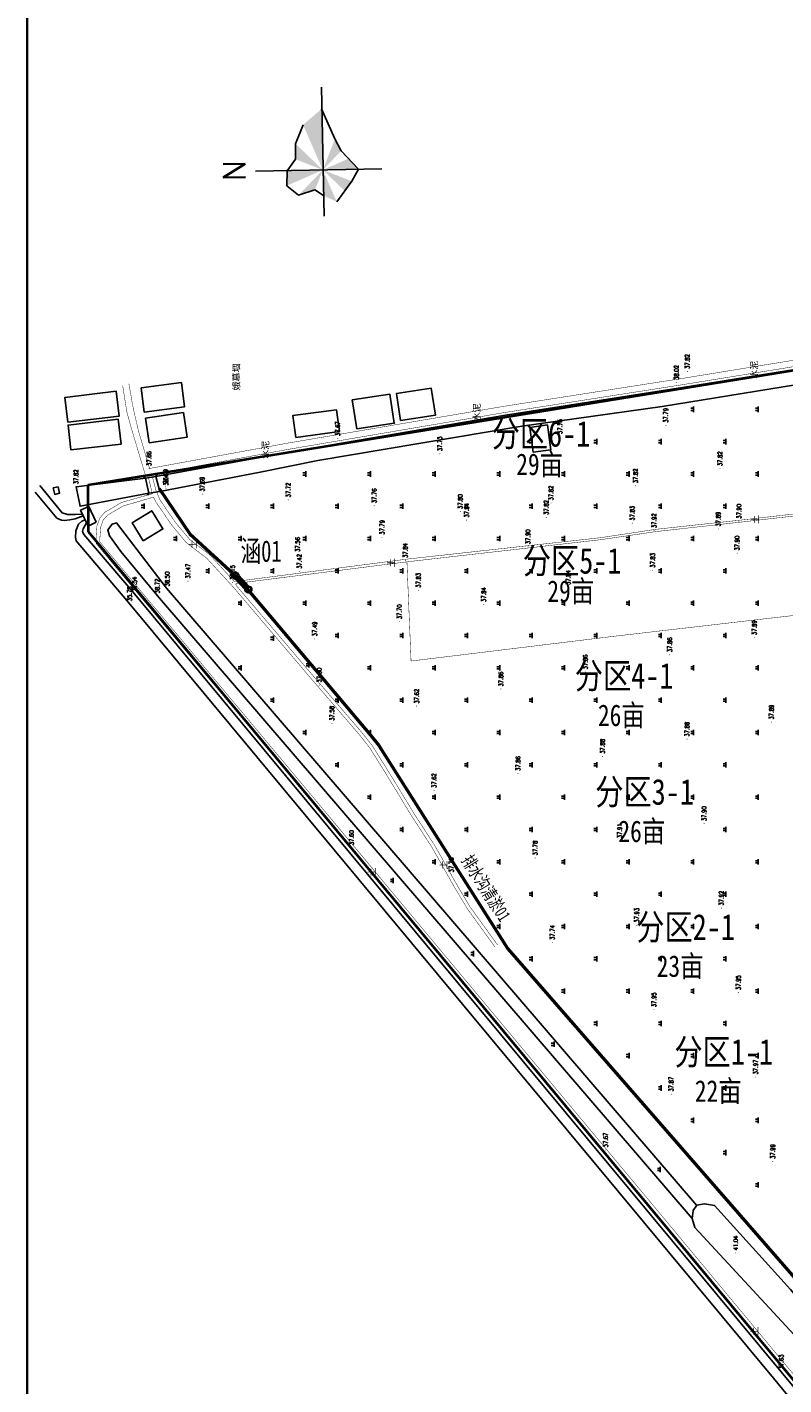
# Model space of a CAD drawing. Extents: x 464172 to 473094, y 3847158 to 3855433.
# Tile 37 of 98: x 465844 to 466196, y 3851864 to 3852494. Entities that reach past the tile are written whole.
import ezdxf
from ezdxf.enums import TextEntityAlignment as Align

# ---------------------------------------------------------------- set-up
doc = ezdxf.new("R2010")
doc.units = 0
doc.linetypes.add('X3', pattern=[5, 4, -1])
doc.layers.get('0').update_dxf_attribs({"linetype": 'CONTINUOUS'})
doc.layers.add('2000图框', color=7, linetype='CONTINUOUS', lineweight=30)
doc.layers.add('ASSIST', color=7, linetype='CONTINUOUS', plot=False)
for name, color, linetype in [('DLSS', 4, 'CONTINUOUS'), ('DMTZ', 3, 'CONTINUOUS'), ('GCD', 9, 'CONTINUOUS'), ('JMD', 6, 'CONTINUOUS'), ('SXSS', 5, 'CONTINUOUS'), ('ZBTZ', 8, 'CONTINUOUS'), ('排水沟', 5, 'CONTINUOUS')]:
    doc.layers.add(name, color=color, linetype=linetype)
doc.styles.add('HZ', font='rs.shx', dxfattribs={"width": 0.8, "bigfont": 'hztxt.shx'})
doc.styles.get("Standard").update_dxf_attribs({"font": 'rs.shx', "bigfont": 'hztxt.shx'})
doc.styles.add('黑体', font='simhei.ttf')
doc.linetypes.add('10411', pattern='A,2,[150,AAA.SHX,S=1,R=0,X=0,Y=1],2,[151,AAA.SHX,S=1,R=0,X=0,Y=3],1e-11', length=4)
doc.linetypes.add('10421', pattern='A,2,[150,AAA.SHX,S=0.5,R=0,X=0,Y=0.5],1e-11', length=2)
doc.linetypes.add('712B', pattern='A,4,-1,4,-1,4,-1,[167,AAA.SHX,S=0.5,R=0,X=0,Y=0],8,[168,AAA.SHX,S=0.5,R=0,X=0,Y=0],-1', length=24)

# ---------------------------------------------------------------- blocks, each defined once
blk = doc.blocks.new('GC200')
at = {"linetype": 'Continuous', "const_width": 0.2, "flags": 128}
blk.add_lwpolyline([(-0.1, 0, 1), (0.1, 0, 1)], format="xyb", close=True, dxfattribs=at)
blk = doc.blocks.new('gc119')
for p, q in [((-1.25, 0), (1.25, 0)), ((-0.5, 1.3), (-0.5, 0)), ((0.5, 1.3), (0.5, 0))]:
    blk.add_line(p, q)
blk = doc.blocks.new('郭庄示范方')
at = {"layer": 'ASSIST', "color": 8, "linetype": 'Continuous', "elevation": -37.5, "flags": 128}
blk.add_lwpolyline([(95.6, -249.83), (94.16, -242.84), (98.92, -242.07), (100.76, -248.97)], close=True, dxfattribs=at)
at = {"layer": 'DLSS', "color": 8, "linetype": 'Continuous'}
for p, q in [((94.16, -242.84, -37.5), (93.32, -242.29, -37.5)), ((98.92, -242.07, -37.5), (99.42, -241.21, -37.5)), ((95.6, -249.83, -37.5), (95.05, -250.66, -37.5)), ((100.76, -248.97, -37.5), (101.62, -249.47, -37.5))]:
    blk.add_line(p, q, dxfattribs=at)
at = {"layer": 'DLSS', "color": 8, "linetype": 'Continuous', "const_width": 0.2, "flags": 128}
for points, elevation in [([(420.33, -183.94), (342.68, -196.63), (260.53, -209.47), (159.9, -226.61), (95.99, -238.35), (90.94, -221.3), (89.04, -213.25), (88.03, -208.44), (86.41, -199.05)], 0.52), ([(135.35, -290.86), (123.93, -278.44), (114.48, -271.21), (107.99, -263.38), (100.91, -253.1), (98.99, -248.66), (96.98, -241.11)], -37.5), ([(97.76, -251.63), (83.73, -255.76), (76.43, -260.04), (74.45, -262.33), (73.33, -265.43), (72.92, -270.93), (72.96, -272.54), (166.89, -384.99), (340.45, -593.35), (602.55, -909.22)], -37.5), ([(440.42, -252.02), (438.64, -254.1), (436.48, -255.16), (431.74, -255.91), (406.69, -258.13), (370.36, -262.3), (331.04, -266.57), (305.11, -270.49), (215.89, -280.36), (135.35, -290.86)], 0.54), ([(257.45, -459.48), (244.68, -441.79), (239.17, -432.61), (228.44, -413.54), (218.72, -398.56), (206.45, -378.36), (199.35, -367.05), (194.42, -360.8), (171.26, -333.87), (136.07, -292.5), (136.07, -292.5)], -37.5)]:
    blk.add_lwpolyline(points, dxfattribs=dict(at, elevation=elevation))
at = {"layer": 'DLSS', "color": 8, "linetype": 'X3', "const_width": 0.2, "flags": 128}
for points, elevation in [([(420.48, -186.91), (343.13, -199.48), (261, -212.33), (160.41, -229.46), (96.98, -241.11)], 0.52), ([(95.18, -241.45), (94.13, -241.65), (87.75, -220.46), (85.41, -212.02), (83.51, -199.89)], 0.52), ([(97.29, -250.05), (95.18, -241.45)], -37.5), ([(97.21, -250.08), (82.99, -254.12), (75.26, -258.64), (72.87, -261.4), (71.56, -265.05), (71.12, -270.89), (71.18, -273.21), (165.51, -386.15), (339.07, -594.5), (601.16, -910.37)], -37.5), ([(256.2, -460.38), (243.39, -442.64), (237.84, -433.39), (227.12, -414.34), (217.41, -399.38), (205.14, -379.17), (198.09, -367.94), (193.23, -361.78), (170.09, -334.87), (134.78, -293.36), (122.5, -280), (113.01, -272.74), (106.3, -264.65), (99.06, -254.12), (97.76, -251.63)], -37.5), ([(441.06, -257.1), (440.27, -256.46), (439.07, -256.33), (436.86, -256.71), (431.45, -257.21), (406.77, -259.06), (370.46, -263.23), (331.15, -267.61), (305.23, -271.41), (215.98, -281.61), (136.13, -291.71), (136.07, -292.02), (136.07, -292.5)], 0.54)]:
    blk.add_lwpolyline(points, dxfattribs=dict(at, elevation=elevation))
at = {"layer": 'DLSS', "color": 8, "linetype": 'Continuous', "elevation": -37.5}
for points in [[(95.6, -249.83), (94.16, -242.84)], [(98.92, -242.07), (100.76, -248.97)]]:
    blk.add_lwpolyline(points, dxfattribs=at)
at = {"layer": 'DMTZ', "color": 8, "linetype": '10411', "flags": 128}
for points, elevation in [([(419.44, -188.56), (343.34, -200.77), (261.21, -213.61), (160.63, -230.73), (98.92, -242.07)], 0.52), ([(100.76, -248.97), (147.3, -240.05), (174.13, -234.64), (268.76, -218.73), (333.79, -209.56), (420.51, -195.48)], -37.5), ([(94.16, -242.84), (61.85, -246.83), (63.07, -252.18), (63.72, -255.85), (95.6, -249.83)], -37.5), ([(64.87, -259.63), (61.68, -259.77), (57.98, -259.7), (55.43, -258.89), (45.11, -246.2)], -37.5), ([(605.95, -917.16), (600.65, -911.26), (522.73, -818), (389.08, -657.63), (89.02, -296.59), (65.42, -268.94), (64.87, -267.55), (65.2, -266.3), (66.76, -263.62)], 0.6)]:
    blk.add_lwpolyline(points, dxfattribs=dict(at, elevation=elevation))
at = {"layer": 'DMTZ', "color": 8, "linetype": '10421', "elevation": 1.22, "flags": 128}
blk.add_lwpolyline([(347.77, -586.48), (99.6, -297.5), (82.65, -276.94), (77.37, -269.63), (76.66, -266.89), (78.59, -264.25), (80.64, -263.53), (103.83, -293.87), (349.82, -580.3)], dxfattribs=at)
at = {"layer": 'DMTZ', "color": 8, "linetype": '10411', "elevation": 3.54, "flags": 128}
blk.add_lwpolyline([(349.05, -590.61), (347.77, -586.48), (348.25, -582.82), (349.84, -580.27), (353.5, -579.63), (358.07, -580.47), (358.07, -580.47), (393.36, -619.38), (418.81, -649.06), (527.36, -787.11), (528.02, -798.18), (599.87, -885.57), (600.1, -886.76), (599.97, -888.04), (599.55, -889.01), (599.23, -889.65), (599.26, -890.13), (604.55, -897.21), (609.02, -902.89), (609.02, -902.89), (609.05, -903.4), (608.79, -903.77), (608.13, -904.1), (607.37, -904.09), (603.29, -898.64), (524.74, -800.36), (404.7, -650.88)], close=True, dxfattribs=at)
at = {"layer": 'JMD', "color": 8, "linetype": 'Continuous', "flags": 128}
for points, elevation in [([(93.55, -212.14), (112.26, -209.67), (110.78, -198.48), (92.07, -200.94)], -37.5), ([(212.44, -216.1), (228.58, -213.62), (226.66, -201.13), (210.52, -203.61)], -37.5), ([(58.06, -216.86), (81.92, -214.02), (80.55, -202.49), (56.69, -205.33)], -37.5), ([(192.1, -219.97), (209.48, -217.33), (207.42, -203.85), (190.05, -206.49)], -37.5), ([(95.77, -226.48), (113.4, -223.88), (111.72, -212.43), (94.08, -215.03)], -37.5), ([(163.82, -223.97), (184.07, -221.24), (182.7, -211.09), (162.45, -213.82)], -37.5), ([(59.52, -229.77), (82.76, -227.08), (81.42, -215.5), (58.18, -218.19)], 0.96), ([(282.17, -229.73), (280.57, -218.14), (272.44, -219.26), (274.04, -230.85)], -37.5), ([(53.52, -246.84), (51.28, -247.39), (52.01, -250.36), (54.25, -249.81)], 1.44), ([(71.25, -263.25), (67.77, -255.92), (63.96, -257.73), (67.44, -265.06)], 1.98), ([(93.07, -271.99), (102.18, -266.37), (96.97, -257.93), (87.86, -263.55)], -37.5)]:
    blk.add_lwpolyline(points, close=True, dxfattribs=dict(at, elevation=elevation))
at = {"layer": 'SXSS', "color": 8, "linetype": 'Continuous', "flags": 128}
for points, elevation in [([(65.23, -260.35), (61.46, -261.73), (58.94, -262.24), (56.37, -262.45), (55.08, -262.3), (53, -261.43), (42.88, -249.29)], 1.98), ([(609.47, -938.1), (606.17, -932.21), (602.35, -925.92), (597.17, -918.18), (517.94, -821.53), (385.46, -660.64), (85.43, -299.62), (61.85, -271.99), (61.55, -270.42), (61.82, -267.36), (63.02, -264.12), (64.61, -262.87), (66.07, -262.17)], 0.6)]:
    blk.add_lwpolyline(points, dxfattribs=dict(at, elevation=elevation))
at = {"layer": 'ZBTZ', "color": 8, "linetype": 'Continuous', "const_width": 0.2, "elevation": 0.56, "flags": 128}
blk.add_lwpolyline([(442.82, -301.02), (311.83, -316.19), (217.32, -327.72), (215.4, -281.68)], dxfattribs=at)
at = {"layer": 'GCD', "color": 8, "linetype": 'Continuous'}
ref = blk.add_blockref('GC200', (345.48, -193.33, 0.32), dxfattribs=dict(at, rotation=90))
ref.add_attrib('height', '37.82', dxfattribs={"linetype": 'Continuous', "height": 2, "rotation": 90, "style": 'HZ', "width": 0.8}).set_placement((345.48, -192.13, -37.5), align=Align.MIDDLE_LEFT)
ref = blk.add_blockref('GC200', (340.47, -198.43, 0.52), dxfattribs=dict(at, rotation=90))
ref.add_attrib('height', '38.02', dxfattribs={"linetype": 'Continuous', "height": 2, "rotation": 90, "style": 'HZ', "width": 0.8}).set_placement((340.47, -197.23, -37.5), align=Align.MIDDLE_LEFT)
ref = blk.add_blockref('GC200', (335.52, -218.32, 0.29), dxfattribs=dict(at, rotation=90))
ref.add_attrib('height', '37.79', dxfattribs={"linetype": 'Continuous', "height": 2, "rotation": 90, "style": 'HZ', "width": 0.8}).set_placement((335.52, -217.12, -37.5), align=Align.MIDDLE_LEFT)
ref = blk.add_blockref('GC200', (183.31, -224.47, 0.17), dxfattribs=dict(at, rotation=90))
ref.add_attrib('height', '37.67', dxfattribs={"linetype": 'Continuous', "height": 2, "rotation": 90, "style": 'HZ', "width": 0.8}).set_placement((183.31, -223.27, -37.5), align=Align.MIDDLE_LEFT)
ref = blk.add_blockref('GC200', (286.36, -223.54, 0.26), dxfattribs=dict(at, rotation=90))
ref.add_attrib('height', '37.76', dxfattribs={"linetype": 'Continuous', "height": 2, "rotation": 90, "style": 'HZ', "width": 0.8}).set_placement((286.36, -222.34, -37.5), align=Align.MIDDLE_LEFT)
ref = blk.add_blockref('GC200', (230.67, -231.52, 0.23), dxfattribs=dict(at, rotation=90))
ref.add_attrib('height', '37.73', dxfattribs={"linetype": 'Continuous', "height": 2, "rotation": 90, "style": 'HZ', "width": 0.8}).set_placement((230.67, -230.32, -37.5), align=Align.MIDDLE_LEFT)
ref = blk.add_blockref('GC200', (95.78, -238.39, 0.16), dxfattribs=dict(at, rotation=90))
ref.add_attrib('height', '37.66', dxfattribs={"linetype": 'Continuous', "height": 2, "rotation": 90, "style": 'HZ', "width": 0.8}).set_placement((95.78, -237.19, -37.5), align=Align.MIDDLE_LEFT)
ref = blk.add_blockref('GC200', (360.66, -238.45, 0.32), dxfattribs=dict(at, rotation=90))
ref.add_attrib('height', '37.82', dxfattribs={"linetype": 'Continuous', "height": 2, "rotation": 90, "style": 'HZ', "width": 0.8}).set_placement((360.66, -237.25, -37.5), align=Align.MIDDLE_LEFT)
ref = blk.add_blockref('GC200', (61.85, -246.83, 0.32), dxfattribs=dict(at, rotation=90))
ref.add_attrib('height', '37.82', dxfattribs={"linetype": 'Continuous', "height": 2, "rotation": 90, "style": 'HZ', "width": 0.8}).set_placement((61.85, -245.63, -37.5), align=Align.MIDDLE_LEFT)
ref = blk.add_blockref('GC200', (103.47, -246.58, -1.51), dxfattribs=dict(at, rotation=90))
ref.add_attrib('height', '35.99', dxfattribs={"linetype": 'Continuous', "height": 2, "rotation": 90, "style": 'HZ', "width": 0.8}).set_placement((103.47, -245.38, -37.5), align=Align.MIDDLE_LEFT)
ref = blk.add_blockref('GC200', (103.58, -247.52, -1.09), dxfattribs=dict(at, rotation=90))
ref.add_attrib('height', '36.41', dxfattribs={"linetype": 'Continuous', "height": 2, "rotation": 90, "style": 'HZ', "width": 0.8}).set_placement((103.58, -246.32, -37.5), align=Align.MIDDLE_LEFT)
ref = blk.add_blockref('GC200', (120.41, -250.24, 0.19), dxfattribs=dict(at, rotation=90))
ref.add_attrib('height', '37.69', dxfattribs={"linetype": 'Continuous', "height": 2, "rotation": 90, "style": 'HZ', "width": 0.8}).set_placement((120.41, -249.04, -37.5), align=Align.MIDDLE_LEFT)
ref = blk.add_blockref('GC200', (321.46, -246.41, 0.32), dxfattribs=dict(at, rotation=90))
ref.add_attrib('height', '37.82', dxfattribs={"linetype": 'Continuous', "height": 2, "rotation": 90, "style": 'HZ', "width": 0.8}).set_placement((321.46, -245.21, -37.5), align=Align.MIDDLE_LEFT)
ref = blk.add_blockref('GC200', (160.32, -252.94, 0.22), dxfattribs=dict(at, rotation=90))
ref.add_attrib('height', '37.72', dxfattribs={"linetype": 'Continuous', "height": 2, "rotation": 90, "style": 'HZ', "width": 0.8}).set_placement((160.32, -251.74, -37.5), align=Align.MIDDLE_LEFT)
ref = blk.add_blockref('GC200', (200.23, -255.65, 0.26), dxfattribs=dict(at, rotation=90))
ref.add_attrib('height', '37.76', dxfattribs={"linetype": 'Continuous', "height": 2, "rotation": 90, "style": 'HZ', "width": 0.8}).set_placement((200.23, -254.45, -37.5), align=Align.MIDDLE_LEFT)
ref = blk.add_blockref('GC200', (240.13, -258.35, 0.3), dxfattribs=dict(at, rotation=90))
ref.add_attrib('height', '37.80', dxfattribs={"linetype": 'Continuous', "height": 2, "rotation": 90, "style": 'HZ', "width": 0.8}).set_placement((240.13, -257.15, -37.5), align=Align.MIDDLE_LEFT)
ref = blk.add_blockref('GC200', (282.26, -254.37, 0.32), dxfattribs=dict(at, rotation=90))
ref.add_attrib('height', '37.82', dxfattribs={"linetype": 'Continuous', "height": 2, "rotation": 90, "style": 'HZ', "width": 0.8}).set_placement((282.26, -253.17, -37.5), align=Align.MIDDLE_LEFT)
ref = blk.add_blockref('GC200', (243.06, -262.33, 0.31), dxfattribs=dict(at, rotation=90))
ref.add_attrib('height', '37.81', dxfattribs={"linetype": 'Continuous', "height": 2, "rotation": 90, "style": 'HZ', "width": 0.8}).set_placement((243.06, -261.13, -37.5), align=Align.MIDDLE_LEFT)
ref = blk.add_blockref('GC200', (280.04, -261.06, 0.32), dxfattribs=dict(at, rotation=90))
ref.add_attrib('height', '37.82', dxfattribs={"linetype": 'Continuous', "height": 2, "rotation": 90, "style": 'HZ', "width": 0.8}).set_placement((280.04, -259.86, -37.5), align=Align.MIDDLE_LEFT)
ref = blk.add_blockref('GC200', (319.95, -263.76, 0.33), dxfattribs=dict(at, rotation=90))
ref.add_attrib('height', '37.83', dxfattribs={"linetype": 'Continuous', "height": 2, "rotation": 90, "style": 'HZ', "width": 0.8}).set_placement((319.95, -262.56, -37.5), align=Align.MIDDLE_LEFT)
ref = blk.add_blockref('GC200', (369.47, -262.86, 0.4), dxfattribs=dict(at, rotation=90))
ref.add_attrib('height', '37.90', dxfattribs={"linetype": 'Continuous', "height": 2, "rotation": 90, "style": 'HZ', "width": 0.8}).set_placement((369.47, -261.66, -37.5), align=Align.MIDDLE_LEFT)
ref = blk.add_blockref('GC200', (203.86, -270.29, 0.29), dxfattribs=dict(at, rotation=90))
ref.add_attrib('height', '37.79', dxfattribs={"linetype": 'Continuous', "height": 2, "rotation": 90, "style": 'HZ', "width": 0.8}).set_placement((203.86, -269.09, -37.5), align=Align.MIDDLE_LEFT)
ref = blk.add_blockref('GC200', (330.09, -267.21, 0.42), dxfattribs=dict(at, rotation=90))
ref.add_attrib('height', '37.92', dxfattribs={"linetype": 'Continuous', "height": 2, "rotation": 90, "style": 'HZ', "width": 0.8}).set_placement((330.09, -266.01, -37.5), align=Align.MIDDLE_LEFT)
ref = blk.add_blockref('GC200', (359.86, -266.47, 0.39), dxfattribs=dict(at, rotation=90))
ref.add_attrib('height', '37.89', dxfattribs={"linetype": 'Continuous', "height": 2, "rotation": 90, "style": 'HZ', "width": 0.8}).set_placement((359.86, -265.27, -37.5), align=Align.MIDDLE_LEFT)
ref = blk.add_blockref('GC200', (271.55, -274.69, 0.4), dxfattribs=dict(at, rotation=90))
ref.add_attrib('height', '37.90', dxfattribs={"linetype": 'Continuous', "height": 2, "rotation": 90, "style": 'HZ', "width": 0.8}).set_placement((271.55, -273.49, -37.5), align=Align.MIDDLE_LEFT)
ref = blk.add_blockref('GC200', (164.66, -278.25, 0.06), dxfattribs=dict(at, rotation=90))
ref.add_attrib('height', '37.56', dxfattribs={"linetype": 'Continuous', "height": 2, "rotation": 90, "style": 'HZ', "width": 0.8}).set_placement((164.66, -277.05, -37.5), align=Align.MIDDLE_LEFT)
ref = blk.add_blockref('GC200', (214.63, -281.02, 0.34), dxfattribs=dict(at, rotation=90))
ref.add_attrib('height', '37.84', dxfattribs={"linetype": 'Continuous', "height": 2, "rotation": 90, "style": 'HZ', "width": 0.8}).set_placement((214.63, -279.82, -37.5), align=Align.MIDDLE_LEFT)
ref = blk.add_blockref('GC200', (368.62, -277.65, 0.4), dxfattribs=dict(at, rotation=90))
ref.add_attrib('height', '37.90', dxfattribs={"linetype": 'Continuous', "height": 2, "rotation": 90, "style": 'HZ', "width": 0.8}).set_placement((368.62, -276.45, -37.5), align=Align.MIDDLE_LEFT)
ref = blk.add_blockref('GC200', (165.48, -286.1, -0.08), dxfattribs=dict(at, rotation=90))
ref.add_attrib('height', '37.42', dxfattribs={"linetype": 'Continuous', "height": 2, "rotation": 90, "style": 'HZ', "width": 0.8}).set_placement((165.48, -284.9, -37.5), align=Align.MIDDLE_LEFT)
ref = blk.add_blockref('GC200', (329.42, -285.61, 0.33), dxfattribs=dict(at, rotation=90))
ref.add_attrib('height', '37.83', dxfattribs={"linetype": 'Continuous', "height": 2, "rotation": 90, "style": 'HZ', "width": 0.8}).set_placement((329.42, -284.41, -37.5), align=Align.MIDDLE_LEFT)
ref = blk.add_blockref('GC200', (104.2, -294.3, 1), dxfattribs=dict(at, rotation=90))
ref.add_attrib('height', '38.50', dxfattribs={"linetype": 'Continuous', "height": 2, "rotation": 90, "style": 'HZ', "width": 0.8}).set_placement((104.2, -293.1, -37.5), align=Align.MIDDLE_LEFT)
ref = blk.add_blockref('GC200', (113.82, -290.63, -0.03), dxfattribs=dict(at, rotation=90))
ref.add_attrib('height', '37.47', dxfattribs={"linetype": 'Continuous', "height": 2, "rotation": 90, "style": 'HZ', "width": 0.8}).set_placement((113.82, -289.43, -37.5), align=Align.MIDDLE_LEFT)
ref = blk.add_blockref('GC200', (134.48, -291.25, -0.35), dxfattribs=dict(at, rotation=90))
ref.add_attrib('height', '37.15', dxfattribs={"linetype": 'Continuous', "height": 2, "rotation": 90, "style": 'HZ', "width": 0.8}).set_placement((134.48, -290.05, -37.5), align=Align.MIDDLE_LEFT)
ref = blk.add_blockref('GC200', (220.67, -294.87, 0.33), dxfattribs=dict(at, rotation=90))
ref.add_attrib('height', '37.83', dxfattribs={"linetype": 'Continuous', "height": 2, "rotation": 90, "style": 'HZ', "width": 0.8}).set_placement((220.67, -293.67, -37.5), align=Align.MIDDLE_LEFT)
ref = blk.add_blockref('GC200', (290.22, -293.57, 0.34), dxfattribs=dict(at, rotation=90))
ref.add_attrib('height', '37.84', dxfattribs={"linetype": 'Continuous', "height": 2, "rotation": 90, "style": 'HZ', "width": 0.8}).set_placement((290.22, -292.37, -37.5), align=Align.MIDDLE_LEFT)
ref = blk.add_blockref('GC200', (86.71, -301.16, -1.72), dxfattribs=dict(at, rotation=90))
ref.add_attrib('height', '35.78', dxfattribs={"linetype": 'Continuous', "height": 2, "rotation": 90, "style": 'HZ', "width": 0.8}).set_placement((86.71, -299.96, -37.5), align=Align.MIDDLE_LEFT)
ref = blk.add_blockref('GC200', (89.02, -296.59, 0.04), dxfattribs=dict(at, rotation=90))
ref.add_attrib('height', '37.54', dxfattribs={"linetype": 'Continuous', "height": 2, "rotation": 90, "style": 'HZ', "width": 0.8}).set_placement((89.02, -295.39, -37.5), align=Align.MIDDLE_LEFT)
ref = blk.add_blockref('GC200', (99.6, -297.5, 1.22), dxfattribs=dict(at, rotation=90))
ref.add_attrib('height', '38.72', dxfattribs={"linetype": 'Continuous', "height": 2, "rotation": 90, "style": 'HZ', "width": 0.8}).set_placement((99.6, -296.3, -37.5), align=Align.MIDDLE_LEFT)
ref = blk.add_blockref('GC200', (251.02, -301.53, 0.34), dxfattribs=dict(at, rotation=90))
ref.add_attrib('height', '37.84', dxfattribs={"linetype": 'Continuous', "height": 2, "rotation": 90, "style": 'HZ', "width": 0.8}).set_placement((251.02, -300.33, -37.5), align=Align.MIDDLE_LEFT)
ref = blk.add_blockref('GC200', (211.9, -309.47, 0.2), dxfattribs=dict(at, rotation=90))
ref.add_attrib('height', '37.70', dxfattribs={"linetype": 'Continuous', "height": 2, "rotation": 90, "style": 'HZ', "width": 0.8}).set_placement((211.9, -308.27, -37.5), align=Align.MIDDLE_LEFT)
ref = blk.add_blockref('GC200', (172.62, -317.45, -0.01), dxfattribs=dict(at, rotation=90))
ref.add_attrib('height', '37.49', dxfattribs={"linetype": 'Continuous', "height": 2, "rotation": 90, "style": 'HZ', "width": 0.8}).set_placement((172.62, -316.25, -37.5), align=Align.MIDDLE_LEFT)
ref = blk.add_blockref('GC200', (376.58, -316.85, 0.39), dxfattribs=dict(at, rotation=90))
ref.add_attrib('height', '37.89', dxfattribs={"linetype": 'Continuous', "height": 2, "rotation": 90, "style": 'HZ', "width": 0.8}).set_placement((376.58, -315.65, -37.5), align=Align.MIDDLE_LEFT)
ref = blk.add_blockref('GC200', (337.38, -324.81, 0.36), dxfattribs=dict(at, rotation=90))
ref.add_attrib('height', '37.86', dxfattribs={"linetype": 'Continuous', "height": 2, "rotation": 90, "style": 'HZ', "width": 0.8}).set_placement((337.38, -323.61, -37.5), align=Align.MIDDLE_LEFT)
ref = blk.add_blockref('GC200', (298.18, -332.77, 0.36), dxfattribs=dict(at, rotation=90))
ref.add_attrib('height', '37.86', dxfattribs={"linetype": 'Continuous', "height": 2, "rotation": 90, "style": 'HZ', "width": 0.8}).set_placement((298.18, -331.57, -37.5), align=Align.MIDDLE_LEFT)
ref = blk.add_blockref('GC200', (174.7, -338.88), dxfattribs=dict(at, rotation=90))
ref.add_attrib('height', '37.50', dxfattribs={"linetype": 'Continuous', "height": 2, "rotation": 90, "style": 'HZ', "width": 0.8}).set_placement((174.7, -337.68, -37.5), align=Align.MIDDLE_LEFT)
ref = blk.add_blockref('GC200', (258.98, -340.73, 0.36), dxfattribs=dict(at, rotation=90))
ref.add_attrib('height', '37.86', dxfattribs={"linetype": 'Continuous', "height": 2, "rotation": 90, "style": 'HZ', "width": 0.8}).set_placement((258.98, -339.53, -37.5), align=Align.MIDDLE_LEFT)
ref = blk.add_blockref('GC200', (219.95, -348.66, 0.12), dxfattribs=dict(at, rotation=90))
ref.add_attrib('height', '37.62', dxfattribs={"linetype": 'Continuous', "height": 2, "rotation": 90, "style": 'HZ', "width": 0.8}).set_placement((219.95, -347.46, -37.5), align=Align.MIDDLE_LEFT)
ref = blk.add_blockref('GC200', (180.58, -356.65, 0.08), dxfattribs=dict(at, rotation=90))
ref.add_attrib('height', '37.58', dxfattribs={"linetype": 'Continuous', "height": 2, "rotation": 90, "style": 'HZ', "width": 0.8}).set_placement((180.58, -355.45, -37.5), align=Align.MIDDLE_LEFT)
ref = blk.add_blockref('GC200', (384.54, -356.05, 0.39), dxfattribs=dict(at, rotation=90))
ref.add_attrib('height', '37.89', dxfattribs={"linetype": 'Continuous', "height": 2, "rotation": 90, "style": 'HZ', "width": 0.8}).set_placement((384.54, -354.85, -37.5), align=Align.MIDDLE_LEFT)
ref = blk.add_blockref('GC200', (345.34, -364.01, 0.38), dxfattribs=dict(at, rotation=90))
ref.add_attrib('height', '37.88', dxfattribs={"linetype": 'Continuous', "height": 2, "rotation": 90, "style": 'HZ', "width": 0.8}).set_placement((345.34, -362.81, -37.5), align=Align.MIDDLE_LEFT)
ref = blk.add_blockref('GC200', (306.14, -371.97, 0.38), dxfattribs=dict(at, rotation=90))
ref.add_attrib('height', '37.88', dxfattribs={"linetype": 'Continuous', "height": 2, "rotation": 90, "style": 'HZ', "width": 0.8}).set_placement((306.14, -370.77, -37.5), align=Align.MIDDLE_LEFT)
ref = blk.add_blockref('GC200', (266.94, -379.93, 0.36), dxfattribs=dict(at, rotation=90))
ref.add_attrib('height', '37.86', dxfattribs={"linetype": 'Continuous', "height": 2, "rotation": 90, "style": 'HZ', "width": 0.8}).set_placement((266.94, -378.73, -37.5), align=Align.MIDDLE_LEFT)
ref = blk.add_blockref('GC200', (227.99, -387.84, 0.12), dxfattribs=dict(at, rotation=90))
ref.add_attrib('height', '37.62', dxfattribs={"linetype": 'Continuous', "height": 2, "rotation": 90, "style": 'HZ', "width": 0.8}).set_placement((227.99, -386.64, -37.5), align=Align.MIDDLE_LEFT)
ref = blk.add_blockref('GC200', (353.3, -403.21, 0.4), dxfattribs=dict(at, rotation=90))
ref.add_attrib('height', '37.90', dxfattribs={"linetype": 'Continuous', "height": 2, "rotation": 90, "style": 'HZ', "width": 0.8}).set_placement((353.3, -402.01, -37.5), align=Align.MIDDLE_LEFT)
ref = blk.add_blockref('GC200', (189.68, -414.35, 0.1), dxfattribs=dict(at, rotation=90))
ref.add_attrib('height', '37.60', dxfattribs={"linetype": 'Continuous', "height": 2, "rotation": 90, "style": 'HZ', "width": 0.8}).set_placement((189.68, -413.15, -37.5), align=Align.MIDDLE_LEFT)
ref = blk.add_blockref('GC200', (314.1, -411.17, 0.41), dxfattribs=dict(at, rotation=90))
ref.add_attrib('height', '37.91', dxfattribs={"linetype": 'Continuous', "height": 2, "rotation": 90, "style": 'HZ', "width": 0.8}).set_placement((314.1, -409.97, -37.5), align=Align.MIDDLE_LEFT)
ref = blk.add_blockref('GC200', (274.9, -419.13, 0.28), dxfattribs=dict(at, rotation=90))
ref.add_attrib('height', '37.78', dxfattribs={"linetype": 'Continuous', "height": 2, "rotation": 90, "style": 'HZ', "width": 0.8}).set_placement((274.9, -417.93, -37.5), align=Align.MIDDLE_LEFT)
ref = blk.add_blockref('GC200', (236.03, -427.02, 0.2), dxfattribs=dict(at, rotation=90))
ref.add_attrib('height', '37.70', dxfattribs={"linetype": 'Continuous', "height": 2, "rotation": 90, "style": 'HZ', "width": 0.8}).set_placement((236.03, -425.82, -37.5), align=Align.MIDDLE_LEFT)
ref = blk.add_blockref('GC200', (361.26, -442.41, 0.42), dxfattribs=dict(at, rotation=90))
ref.add_attrib('height', '37.92', dxfattribs={"linetype": 'Continuous', "height": 2, "rotation": 90, "style": 'HZ', "width": 0.8}).set_placement((361.26, -441.21, -37.5), align=Align.MIDDLE_LEFT)
ref = blk.add_blockref('GC200', (322.06, -450.37, 0.43), dxfattribs=dict(at, rotation=90))
ref.add_attrib('height', '37.93', dxfattribs={"linetype": 'Continuous', "height": 2, "rotation": 90, "style": 'HZ', "width": 0.8}).set_placement((322.06, -449.17, -37.5), align=Align.MIDDLE_LEFT)
ref = blk.add_blockref('GC200', (282.86, -458.33, 0.24), dxfattribs=dict(at, rotation=90))
ref.add_attrib('height', '37.74', dxfattribs={"linetype": 'Continuous', "height": 2, "rotation": 90, "style": 'HZ', "width": 0.8}).set_placement((282.86, -457.13, -37.5), align=Align.MIDDLE_LEFT)
ref = blk.add_blockref('GC200', (369.22, -481.61, 0.45), dxfattribs=dict(at, rotation=90))
ref.add_attrib('height', '37.95', dxfattribs={"linetype": 'Continuous', "height": 2, "rotation": 90, "style": 'HZ', "width": 0.8}).set_placement((369.22, -480.41, -37.5), align=Align.MIDDLE_LEFT)
ref = blk.add_blockref('GC200', (330.02, -489.57, 0.45), dxfattribs=dict(at, rotation=90))
ref.add_attrib('height', '37.95', dxfattribs={"linetype": 'Continuous', "height": 2, "rotation": 90, "style": 'HZ', "width": 0.8}).set_placement((330.02, -488.37, -37.5), align=Align.MIDDLE_LEFT)
ref = blk.add_blockref('GC200', (377.19, -520.81, 0.47), dxfattribs=dict(at, rotation=90))
ref.add_attrib('height', '37.97', dxfattribs={"linetype": 'Continuous', "height": 2, "rotation": 90, "style": 'HZ', "width": 0.8}).set_placement((377.19, -519.61, -37.5), align=Align.MIDDLE_LEFT)
ref = blk.add_blockref('GC200', (337.99, -528.77, 0.37), dxfattribs=dict(at, rotation=90))
ref.add_attrib('height', '37.87', dxfattribs={"linetype": 'Continuous', "height": 2, "rotation": 90, "style": 'HZ', "width": 0.8}).set_placement((337.99, -527.57, -37.5), align=Align.MIDDLE_LEFT)
ref = blk.add_blockref('GC200', (307.62, -554.65, 0.17), dxfattribs=dict(at, rotation=90))
ref.add_attrib('height', '37.67', dxfattribs={"linetype": 'Continuous', "height": 2, "rotation": 90, "style": 'HZ', "width": 0.8}).set_placement((307.62, -553.45, -37.5), align=Align.MIDDLE_LEFT)
ref = blk.add_blockref('GC200', (385.15, -560.01, 0.49), dxfattribs=dict(at, rotation=90))
ref.add_attrib('height', '37.99', dxfattribs={"linetype": 'Continuous', "height": 2, "rotation": 90, "style": 'HZ', "width": 0.8}).set_placement((385.15, -558.81, -37.5), align=Align.MIDDLE_LEFT)
ref = blk.add_blockref('GC200', (367.93, -602.45, 3.54), dxfattribs=dict(at, rotation=90))
ref.add_attrib('height', '41.04', dxfattribs={"linetype": 'Continuous', "height": 2, "rotation": 90, "style": 'HZ', "width": 0.8}).set_placement((367.93, -601.25, -37.5), align=Align.MIDDLE_LEFT)
ref = blk.add_blockref('GC200', (389.08, -657.63, 0.13), dxfattribs=dict(at, rotation=90))
ref.add_attrib('height', '37.63', dxfattribs={"linetype": 'Continuous', "height": 2, "rotation": 90, "style": 'HZ', "width": 0.8}).set_placement((389.08, -656.43, -37.5), align=Align.MIDDLE_LEFT)
at = {"layer": 'ZBTZ', "color": 8, "linetype": 'Continuous', "rotation": 90}
for p in [(348.44, -210.9, -37.5), (378.44, -210.9, -37.5), (273.44, -225.9, -37.5), (303.44, -225.9, -37.5), (333.44, -225.9, -37.5), (363.44, -225.9, -37.5), (168.44, -240.9, -37.5), (198.44, -240.9, -37.5), (228.44, -240.9, -37.5), (258.44, -240.9, -37.5), (288.44, -240.9, -37.5), (318.44, -240.9, -37.5), (348.44, -240.9, -37.5), (378.44, -240.9, -37.5), (93.44, -255.9, -37.5), (123.44, -255.9, -37.5), (153.44, -255.9, -37.5), (183.44, -255.9, -37.5), (213.44, -255.9, -37.5), (243.44, -255.9, -37.5), (273.44, -255.9, -37.5), (303.44, -255.9, -37.5), (333.44, -255.9, -37.5), (363.44, -255.9, -37.5), (108.44, -270.9, -37.5), (138.44, -270.9, -37.5), (168.44, -270.9, -37.5), (198.44, -270.9, -37.5), (228.44, -270.9, -37.5), (258.44, -270.9, -37.5), (288.44, -270.9, -37.5), (318.44, -270.9, -37.5), (348.44, -270.9, -37.5), (378.44, -270.9, -37.5), (123.44, -285.9, -37.5), (153.44, -285.9, -37.5), (183.44, -285.9, -37.5), (213.44, -285.9, -37.5), (243.44, -285.9, -37.5), (273.44, -285.9, -37.5), (303.44, -285.9, -37.5), (333.44, -285.9, -37.5), (363.44, -285.9, -37.5), (138.44, -300.9, -37.5), (168.44, -300.9, -37.5), (198.44, -300.9, -37.5), (228.44, -300.9, -37.5), (258.44, -300.9, -37.5), (288.44, -300.9, -37.5), (318.44, -300.9, -37.5), (348.44, -300.9, -37.5), (378.44, -300.9, -37.5), (183.44, -315.9, -37.5), (213.44, -315.9, -37.5), (243.44, -315.9, -37.5), (273.44, -315.9, -37.5), (303.44, -315.9, -37.5), (333.44, -315.9, -37.5), (363.44, -315.9, -37.5), (153.44, -317.15, -37.5), (138.44, -330.9, -37.5), (169.89, -329.45, -37.5), (198.44, -330.9, -37.5), (228.44, -330.9, -37.5), (258.44, -330.9, -37.5), (288.44, -330.9, -37.5), (318.44, -330.9, -37.5), (348.44, -330.9, -37.5), (378.44, -330.9, -37.5), (153.44, -345.9, -37.5), (183.44, -345.9, -37.5), (213.44, -345.9, -37.5), (243.44, -345.9, -37.5), (273.44, -345.9, -37.5), (303.44, -345.9, -37.5), (333.44, -345.9, -37.5), (363.44, -345.9, -37.5), (168.44, -360.9, -37.5), (198.44, -360.9, -37.5), (228.44, -360.9, -37.5), (258.44, -360.9, -37.5), (288.44, -360.9, -37.5), (318.44, -360.9, -37.5), (348.44, -360.9, -37.5), (378.44, -360.9, -37.5), (183.44, -375.9, -37.5), (213.44, -375.9, -37.5), (243.44, -375.9, -37.5), (273.44, -375.9, -37.5), (303.44, -375.9, -37.5), (333.44, -375.9, -37.5), (363.44, -375.9, -37.5), (198.44, -390.9, -37.5), (228.44, -390.9, -37.5), (258.44, -390.9, -37.5), (288.44, -390.9, -37.5), (318.44, -390.9, -37.5), (348.44, -390.9, -37.5), (378.44, -390.9, -37.5), (213.44, -405.9, -37.5), (243.44, -405.9, -37.5), (273.44, -405.9, -37.5), (303.44, -405.9, -37.5), (333.44, -405.9, -37.5), (363.44, -405.9, -37.5), (228.44, -420.9, -37.5), (258.44, -420.9, -37.5), (288.44, -420.9, -37.5), (318.44, -420.9, -37.5), (348.44, -420.9, -37.5), (378.44, -420.9, -37.5), (209.02, -429.55, -37.5), (243.44, -435.9, -37.5), (273.44, -435.9, -37.5), (303.44, -435.9, -37.5), (333.44, -435.9, -37.5), (363.44, -435.9, -37.5), (258.44, -450.9, -37.5), (288.44, -450.9, -37.5), (318.44, -450.9, -37.5), (348.44, -450.9, -37.5), (378.44, -450.9, -37.5), (246.3, -463.54, -37.5), (273.44, -465.9, -37.5), (303.44, -465.9, -37.5), (333.44, -465.9, -37.5), (363.44, -465.9, -37.5), (288.44, -480.9, -37.5), (318.44, -480.9, -37.5), (348.44, -480.9, -37.5), (378.44, -480.9, -37.5), (303.44, -495.9, -37.5), (333.44, -495.9, -37.5), (363.44, -495.9, -37.5), (283.66, -505.61, -37.5), (318.44, -510.9, -37.5), (348.44, -510.9, -37.5), (378.44, -510.9, -37.5), (333.44, -525.9, -37.5), (363.44, -525.9, -37.5), (348.44, -540.9, -37.5), (378.44, -540.9, -37.5), (363.44, -555.9, -37.5), (332.97, -563.72, -37.5), (378.44, -570.9, -37.5)]:
    blk.add_blockref('gc119', p, dxfattribs=at)
at = {"layer": 'DLSS', "color": 8, "linetype": 'Continuous', "style": '黑体'}
for s, p in [('水泥', (376.46, -192.54, -37.5)), ('水泥', (247.76, -212.29, -37.5)), ('水泥', (149.67, -229.71, -37.5)), ('土', (376.88, -261.99, -37.5)), ('土', (115.95, -273.54, -37.5)), ('土', (207.98, -282.13, -37.5)), ('土', (232.35, -422.35, -37.5)), ('土', (199, -425.67, -37.5)), ('土', (376.62, -638.79, -37.5))]:
    blk.add_text(s, height=3, rotation=90, dxfattribs=at).set_placement(p, align=Align.MIDDLE)
at = {"layer": 'JMD', "color": 8, "linetype": 'Continuous', "style": '黑体'}
blk.add_text('娥墓堌', height=3, rotation=90, dxfattribs=at).set_placement((136.19, -195.86, -37.5), align=Align.MIDDLE)
blk = doc.blocks.new('han')
at = {"color": 1, "lineweight": 40, "flags": 128}
for points in [[(-9.7, 3.2), (10.3, 3.2)], [(-9.7, -1.9), (10.3, -1.9)]]:
    blk.add_lwpolyline(points, dxfattribs=at)
at = {"color": 1, "lineweight": 40}
for centre in [(-12.8, 0.7), (13.4, 0.7)]:
    blk.add_circle(centre, 4, dxfattribs=at)
blk = doc.blocks.new('zb')
at = {"layer": '2000图框', "lineweight": -3}
h = blk.add_hatch(color=7, dxfattribs=at)
h.paths.add_polyline_path([(8.67, -5.78), (1.7, -8.83), (11.15, -8.64)])
h.paths.add_polyline_path([(5.73, -4.63), (3.36, -4.59), (1.7, -8.83)])
h.paths.add_polyline_path([(1.59, -3.3), (-0.75, -3.25), (1.7, -8.83)])
h.paths.add_polyline_path([(-2.21, -5.08), (-1.4, -7.62), (1.7, -8.83)])
h.paths.add_polyline_path([(1.7, -8.83), (-2.27, -8.92), (-3.21, -10.99)])
h.paths.add_polyline_path([(1.7, -8.83), (-1.53, -12.21), (-0.04, -13.3)])
h.paths.add_polyline_path([(1.7, -8.83), (1.82, -14.37), (3.46, -12.83)])
h.paths.add_polyline_path([(1.7, -8.83), (4.67, -11.68), (6.51, -10.71)])
at = {"layer": '2000图框', "color": 7, "lineweight": -3}
for p, q in [((1.49, 1.59), (1.89, -17.94)), ((-0.75, -3.25), (-2.21, -5.08)), ((1.59, -3.3), (-0.75, -3.25)), ((3.36, -4.59), (1.59, -3.3)), ((-2.21, -5.08), (-1.4, -7.62)), ((5.73, -4.63), (3.36, -4.59)), ((8.67, -5.78), (5.73, -4.63)), ((-1.4, -7.62), (-2.27, -8.92)), ((-5.47, -9.05), (14.49, -8.64)), ((6.51, -10.71), (11.15, -8.64)), ((-3.21, -10.99), (-0.04, -13.3)), ((1.82, -14.37), (4.67, -11.68)), ((4.67, -11.68), (6.51, -10.71)), ((-0.04, -13.3), (1.82, -14.37))]:
    blk.add_line(p, q, dxfattribs=at)
at = {"layer": '2000图框', "color": 7, "lineweight": -3, "style": 'HZ', "width": 1}
blk.add_text('N', height=3.41, rotation=0.7322, dxfattribs=at).set_placement((0.01, 3.14, 16.04))

msp = doc.modelspace()

# ---------------------------------------------------------------- linework, layer by layer
at = {"color": 3, "lineweight": 35}
msp.add_lwpolyline([(465844.44, 3852527.96), (467356.44, 3852527.96), (467356.44, 3851458.76), (465844.44, 3851458.76)], close=True, dxfattribs=at)
at = {"color": 221, "linetype": '712B', "lineweight": 40, "ltscale": 3, "elevation": 1.98, "flags": 128}
msp.add_lwpolyline([(465872.59, 3852281.81), (465872.75, 3852260.33), (466412.44, 3851610.81), (466425.83, 3851598.47), (467144.48, 3851610.76), (467210.49, 3852474.83), (466781.04, 3852434.07), (466841.84, 3852085.77), (466761.42, 3852075.83), (466736.15, 3852223.25), (466647.4, 3852213.56), (466632.54, 3852405.35)], close=True, dxfattribs=at)
at = {"layer": '排水沟', "linetype": 'Continuous', "lineweight": 50, "elevation": -37.5, "flags": 128}
msp.add_lwpolyline([(465905.64, 3852280.38), (465919.87, 3852259.31), (465942.06, 3852238.96), (466003.7, 3852165.81), (466007.55, 3852160.97), (466067.44, 3852066.59), (466206.88, 3851906.68)], dxfattribs=at)

# ---------------------------------------------------------------- block references
at = {"linetype": 'Continuous'}
msp.add_blockref('郭庄示范方', (465805.25, 3852527.96), dxfattribs=at)
at = {"xscale": 3, "yscale": 3, "zscale": 3, "rotation": 90}
msp.add_blockref('zb', (465955.13, 3852423.07), dxfattribs=at)
at = {"color": 3, "lineweight": -3, "xscale": 0.3430000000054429, "yscale": 0.3429999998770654, "zscale": 0.3429999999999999, "rotation": 312.9662431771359}
msp.add_blockref('han', (465943.74, 3852236.68, 0.28), dxfattribs=at)

# ---------------------------------------------------------------- texts
at = {"color": 1, "linetype": 'Continuous', "lineweight": 50, "attachment_point": 1}
for s, insert, char_height in [('{\\fSimSun|b0|i0|c134|p2;\\W0.8;分区6-1}', (466059.97, 3852311.72), 12), ('{\\fSimSun|b0|i0|c134|p2;\\W0.8;29亩}', (466071.35, 3852296.57, -0.32), 10), ('{\\fSimHei|b0|i0|c134|p2;\\W0.7;涵01}', (465943.46, 3852256.29), 10), ('{\\fSimSun|b0|i0|c134|p2;\\W0.8;分区5-1}', (466074.41, 3852252.8), 12), ('{\\fSimSun|b0|i0|c134|p2;\\W0.8;29亩}', (466085.79, 3852237.66, -0.32), 10), ('{\\fSimSun|b0|i0|c134|p2;\\W0.8;分区4-1}', (466098.52, 3852199.4), 12), ('{\\fSimSun|b0|i0|c134|p2;\\W0.8;26亩}', (466109.26, 3852180.08, 37.5), 10), ('{\\fSimSun|b0|i0|c134|p2;\\W0.8;分区3-1}', (466108.03, 3852145.54), 12), ('{\\fSimSun|b0|i0|c134|p2;\\W0.8;26亩}', (466118.77, 3852126.22, 37.5), 10), ('{\\fSimSun|b0|i0|c134|p2;\\W0.8;分区2-1}', (466127.06, 3852082.8), 12), ('{\\fSimSun|b0|i0|c134|p2;\\W0.8;23亩}', (466136.53, 3852063.65), 10), ('{\\fSimSun|b0|i0|c134|p2;\\W0.8;分区1-1}', (466144.76, 3852024.82), 12), ('{\\fSimSun|b0|i0|c134|p2;\\W0.8;22亩}', (466154.23, 3852005.67), 10)]:
    msp.add_mtext(s, dxfattribs=dict(at, insert=insert, char_height=char_height))
at = {"layer": '排水沟', "linetype": 'Continuous', "lineweight": 50, "insert": (466050.79, 3852110.97, -37.5), "char_height": 6, "width": 74.094, "attachment_point": 1, "rotation": 302.18852}
msp.add_mtext('{\\fSimHei|b0|i0|c134|p2;\\W0.7;排水沟清淤01}', dxfattribs=at)

doc.saveas('drawing.dxf')
